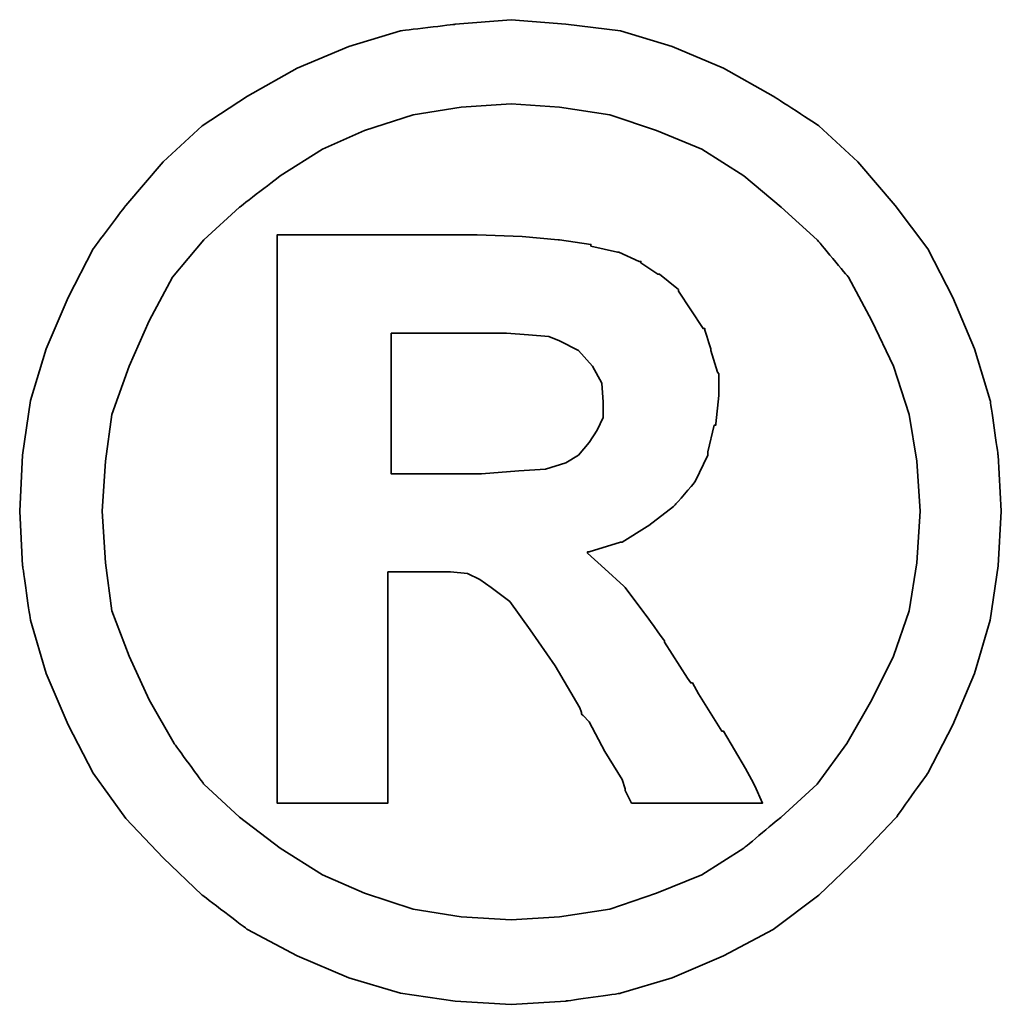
# Model space of a CAD drawing. Header units: millimetres. Extents: x 1821 to 2071, y 456 to 561.
# Tile 51 of 53: x 2023.65 to 2024.76, y 492.43 to 493.54. Entities that reach past the tile are written whole.
import ezdxf

# ---------------------------------------------------------------- set-up
doc = ezdxf.new("R2010")
doc.units = ezdxf.units.MM
doc.header["$LTSCALE"] = 0.2
doc.layers.add('layer 1', color=7, linetype='Continuous')

# ---------------------------------------------------------------- blocks, each defined once
blk = doc.blocks.new('TBI MOTION logo(完整正式版)')
at = {"layer": 'layer 1', "color": 22, "lineweight": 35}
for points, knots in [([(81.20634, 4.98624), (81.20634, 4.98624), (81.18649, 5.32862), (81.18649, 5.32862), (81.18649, 5.32862), (81.18649, 5.32862), (81.13886, 5.66206), (81.13886, 5.66206), (81.13886, 5.66206), (81.13886, 5.66206), (81.04359, 5.97764), (81.04359, 5.97764), (81.04359, 5.97764), (81.04359, 5.97764), (80.91061, 6.29124), (80.91061, 6.29124), (80.91061, 6.29124), (80.91061, 6.29124), (80.75778, 6.58697), (80.75778, 6.58697), (80.75778, 6.58697), (80.75778, 6.58697), (80.5593, 6.85294), (80.5593, 6.85294), (80.5593, 6.85294), (80.5593, 6.85294), (80.33105, 7.1189), (80.33105, 7.1189), (80.33105, 7.1189), (80.33105, 7.1189), (80.09287, 7.33921), (80.09287, 7.33921), (80.09287, 7.33921), (80.09287, 7.33921), (79.815, 7.51982), (79.815, 7.51982), (79.815, 7.51982), (79.815, 7.51982), (79.51133, 7.69051), (79.51133, 7.69051), (79.51133, 7.69051), (79.51133, 7.69051), (79.19773, 7.8235), (79.19773, 7.8235), (79.19773, 7.8235), (79.19773, 7.8235), (78.88215, 7.91877), (78.88215, 7.91877), (78.88215, 7.91877), (78.88215, 7.91877), (78.54871, 7.95846), (78.54871, 7.95846), (78.54871, 7.95846), (78.54871, 7.95846), (78.21526, 7.98625), (78.21526, 7.98625), (78.21526, 7.98625), (78.21526, 7.98625), (77.87388, 7.95846), (77.87388, 7.95846), (77.87388, 7.95846), (77.87388, 7.95846), (77.54044, 7.91877), (77.54044, 7.91877), (77.54044, 7.91877), (77.54044, 7.91877), (77.22485, 7.8235), (77.22485, 7.8235), (77.22485, 7.8235), (77.22485, 7.8235), (76.91027, 7.69051), (76.91027, 7.69051), (76.91027, 7.69051), (76.91027, 7.69051), (76.6056, 7.51982), (76.6056, 7.51982), (76.6056, 7.51982), (76.6056, 7.51982), (76.32972, 7.33921), (76.32972, 7.33921), (76.32972, 7.33921), (76.32972, 7.33921), (76.09154, 7.1189), (76.09154, 7.1189), (76.09154, 7.1189), (76.09154, 7.1189), (75.86329, 6.85294), (75.86329, 6.85294), (75.86329, 6.85294), (75.86329, 6.85294), (75.66382, 6.58697), (75.66382, 6.58697), (75.66382, 6.58697), (75.66382, 6.58697), (75.51099, 6.29124), (75.51099, 6.29124), (75.51099, 6.29124), (75.51099, 6.29124), (75.37702, 5.97764), (75.37702, 5.97764), (75.37702, 5.97764), (75.37702, 5.97764), (75.28175, 5.66206), (75.28175, 5.66206), (75.28175, 5.66206), (75.28175, 5.66206), (75.23411, 5.32862), (75.23411, 5.32862), (75.23411, 5.32862), (75.23411, 5.32862), (75.21625, 4.98624), (75.21625, 4.98624), (75.21625, 4.98624), (75.21625, 4.98624), (75.23411, 4.6528), (75.23411, 4.6528), (75.23411, 4.6528), (75.23411, 4.6528), (75.28175, 4.32035), (75.28175, 4.32035), (75.28175, 4.32035), (75.28175, 4.32035), (75.37702, 3.99583), (75.37702, 3.99583), (75.37702, 3.99583), (75.37702, 3.99583), (75.51099, 3.68224), (75.51099, 3.68224), (75.51099, 3.68224), (75.51099, 3.68224), (75.66382, 3.38749), (75.66382, 3.38749), (75.66382, 3.38749), (75.66382, 3.38749), (75.86329, 3.10963), (75.86329, 3.10963), (75.86329, 3.10963), (75.86329, 3.10963), (76.09154, 2.87145), (76.09154, 2.87145), (76.09154, 2.87145), (76.09154, 2.87145), (76.32972, 2.6432), (76.32972, 2.6432), (76.32972, 2.6432), (76.32972, 2.6432), (76.6056, 2.43381), (76.6056, 2.43381), (76.6056, 2.43381), (76.6056, 2.43381), (76.91027, 2.27205), (76.91027, 2.27205), (76.91027, 2.27205), (76.91027, 2.27205), (77.22485, 2.13906), (77.22485, 2.13906), (77.22485, 2.13906), (77.22485, 2.13906), (77.54044, 2.0438), (77.54044, 2.0438), (77.54044, 2.0438), (77.54044, 2.0438), (77.87388, 1.99616), (77.87388, 1.99616), (77.87388, 1.99616), (77.87388, 1.99616), (78.21526, 1.97631), (78.21526, 1.97631), (78.21526, 1.97631), (78.21526, 1.97631), (78.54871, 1.99616), (78.54871, 1.99616), (78.54871, 1.99616), (78.54871, 1.99616), (78.88215, 2.0438), (78.88215, 2.0438), (78.88215, 2.0438), (78.88215, 2.0438), (79.19773, 2.13906), (79.19773, 2.13906), (79.19773, 2.13906), (79.19773, 2.13906), (79.51133, 2.27205), (79.51133, 2.27205), (79.51133, 2.27205), (79.51133, 2.27205), (79.815, 2.43381), (79.815, 2.43381), (79.815, 2.43381), (79.815, 2.43381), (80.09287, 2.6432), (80.09287, 2.6432), (80.09287, 2.6432), (80.09287, 2.6432), (80.33105, 2.87145), (80.33105, 2.87145), (80.33105, 2.87145), (80.33105, 2.87145), (80.5593, 3.10963), (80.5593, 3.10963), (80.5593, 3.10963), (80.5593, 3.10963), (80.75778, 3.38749), (80.75778, 3.38749), (80.75778, 3.38749), (80.75778, 3.38749), (80.91061, 3.68224), (80.91061, 3.68224), (80.91061, 3.68224), (80.91061, 3.68224), (81.04359, 3.99583), (81.04359, 3.99583), (81.04359, 3.99583), (81.04359, 3.99583), (81.13886, 4.32035), (81.13886, 4.32035), (81.13886, 4.32035), (81.13886, 4.32035), (81.18649, 4.6528), (81.18649, 4.6528), (81.18649, 4.6528), (81.18649, 4.6528), (81.20634, 4.98624), (81.20634, 4.98624)], [0, 0, 0, 0, 0.0178571, 0.0178571, 0.0178571, 0.0178572, 0.0357143, 0.0357143, 0.0357143, 0.0357143, 0.0535714, 0.0535714, 0.0535714, 0.0535714, 0.0714286, 0.0714286, 0.0714286, 0.0714286, 0.0892857, 0.0892857, 0.0892857, 0.0892857, 0.1071429, 0.1071429, 0.1071429, 0.1071429, 0.125, 0.125, 0.125, 0.125, 0.1428571, 0.1428571, 0.1428571, 0.1428572, 0.1607143, 0.1607143, 0.1607143, 0.1607143, 0.1785714, 0.1785714, 0.1785714, 0.1785714, 0.1964286, 0.1964286, 0.1964286, 0.1964286, 0.2142857, 0.2142857, 0.2142857, 0.2142857, 0.2321429, 0.2321429, 0.2321429, 0.2321429, 0.25, 0.25, 0.25, 0.25, 0.2678571, 0.2678571, 0.2678571, 0.2678572, 0.2857143, 0.2857143, 0.2857143, 0.2857143, 0.3035714, 0.3035714, 0.3035714, 0.3035714, 0.3214286, 0.3214286, 0.3214286, 0.3214286, 0.3392857, 0.3392857, 0.3392857, 0.3392857, 0.3571429, 0.3571429, 0.3571429, 0.3571429, 0.375, 0.375, 0.375, 0.375, 0.3928571, 0.3928571, 0.3928571, 0.3928572, 0.4107143, 0.4107143, 0.4107143, 0.4107143, 0.4285714, 0.4285714, 0.4285714, 0.4285714, 0.4464286, 0.4464286, 0.4464286, 0.4464286, 0.4642857, 0.4642857, 0.4642857, 0.4642857, 0.4821429, 0.4821429, 0.4821429, 0.4821429, 0.5, 0.5, 0.5, 0.5, 0.5178571, 0.5178571, 0.5178571, 0.5178572, 0.5357143, 0.5357143, 0.5357143, 0.5357143, 0.5535714, 0.5535714, 0.5535714, 0.5535714, 0.5714286, 0.5714286, 0.5714286, 0.5714286, 0.5892857, 0.5892857, 0.5892857, 0.5892857, 0.6071429, 0.6071429, 0.6071429, 0.6071429, 0.625, 0.625, 0.625, 0.625, 0.6428571, 0.6428571, 0.6428571, 0.6428572, 0.6607143, 0.6607143, 0.6607143, 0.6607143, 0.6785714, 0.6785714, 0.6785714, 0.6785714, 0.6964286, 0.6964286, 0.6964286, 0.6964286, 0.7142857, 0.7142857, 0.7142857, 0.7142857, 0.7321429, 0.7321429, 0.7321429, 0.7321429, 0.75, 0.75, 0.75, 0.75, 0.7678571, 0.7678571, 0.7678571, 0.7678572, 0.7857143, 0.7857143, 0.7857143, 0.7857143, 0.8035714, 0.8035714, 0.8035714, 0.8035714, 0.8214286, 0.8214286, 0.8214286, 0.8214286, 0.8392857, 0.8392857, 0.8392857, 0.8392857, 0.8571429, 0.8571429, 0.8571429, 0.8571429, 0.875, 0.875, 0.875, 0.875, 0.8928571, 0.8928571, 0.8928571, 0.8928572, 0.9107143, 0.9107143, 0.9107143, 0.9107143, 0.9285714, 0.9285714, 0.9285714, 0.9285714, 0.9464286, 0.9464286, 0.9464286, 0.9464286, 0.9642857, 0.9642857, 0.9642857, 0.9642857, 0.9821429, 0.9821429, 0.9821429, 0.9821429, 1, 1, 1, 1]), ([(80.71014, 4.98624), (80.71014, 4.98624), (80.69129, 5.29091), (80.69129, 5.29091), (80.69129, 5.29091), (80.69129, 5.29091), (80.64464, 5.57672), (80.64464, 5.57672), (80.64464, 5.57672), (80.64464, 5.57672), (80.54937, 5.87245), (80.54937, 5.87245), (80.54937, 5.87245), (80.54937, 5.87245), (80.41639, 6.14833), (80.41639, 6.14833), (80.41639, 6.14833), (80.41639, 6.14833), (80.27349, 6.41429), (80.27349, 6.41429), (80.27349, 6.41429), (80.27349, 6.41429), (80.08295, 6.64255), (80.08295, 6.64255), (80.08295, 6.64255), (80.08295, 6.64255), (79.86264, 6.84301), (79.86264, 6.84301), (79.86264, 6.84301), (79.86264, 6.84301), (79.63439, 7.03355), (79.63439, 7.03355), (79.63439, 7.03355), (79.63439, 7.03355), (79.37835, 7.1963), (79.37835, 7.1963), (79.37835, 7.1963), (79.37835, 7.1963), (79.10246, 7.30944), (79.10246, 7.30944), (79.10246, 7.30944), (79.10246, 7.30944), (78.81665, 7.40471), (78.81665, 7.40471), (78.81665, 7.40471), (78.81665, 7.40471), (78.511, 7.45234), (78.511, 7.45234), (78.511, 7.45234), (78.511, 7.45234), (78.21526, 7.47219), (78.21526, 7.47219), (78.21526, 7.47219), (78.21526, 7.47219), (77.9106, 7.45234), (77.9106, 7.45234), (77.9106, 7.45234), (77.9106, 7.45234), (77.61685, 7.40471), (77.61685, 7.40471), (77.61685, 7.40471), (77.61685, 7.40471), (77.32012, 7.30944), (77.32012, 7.30944), (77.32012, 7.30944), (77.32012, 7.30944), (77.06309, 7.1963), (77.06309, 7.1963), (77.06309, 7.1963), (77.06309, 7.1963), (76.80606, 7.03355), (76.80606, 7.03355), (76.80606, 7.03355), (76.80606, 7.03355), (76.55797, 6.84301), (76.55797, 6.84301), (76.55797, 6.84301), (76.55797, 6.84301), (76.34063, 6.64255), (76.34063, 6.64255), (76.34063, 6.64255), (76.34063, 6.64255), (76.1491, 6.41429), (76.1491, 6.41429), (76.1491, 6.41429), (76.1491, 6.41429), (76.0062, 6.14833), (76.0062, 6.14833), (76.0062, 6.14833), (76.0062, 6.14833), (75.88314, 5.87245), (75.88314, 5.87245), (75.88314, 5.87245), (75.88314, 5.87245), (75.77794, 5.57672), (75.77794, 5.57672), (75.77794, 5.57672), (75.77794, 5.57672), (75.73924, 5.29091), (75.73924, 5.29091), (75.73924, 5.29091), (75.73924, 5.29091), (75.72039, 4.98624), (75.72039, 4.98624), (75.72039, 4.98624), (75.72039, 4.98624), (75.73924, 4.67165), (75.73924, 4.67165), (75.73924, 4.67165), (75.73924, 4.67165), (75.77794, 4.37791), (75.77794, 4.37791), (75.77794, 4.37791), (75.77794, 4.37791), (75.88314, 4.10102), (75.88314, 4.10102), (75.88314, 4.10102), (75.88314, 4.10102), (76.0062, 3.83407), (76.0062, 3.83407), (76.0062, 3.83407), (76.0062, 3.83407), (76.15902, 3.56811), (76.15902, 3.56811), (76.15902, 3.56811), (76.15902, 3.56811), (76.34063, 3.32001), (76.34063, 3.32001), (76.34063, 3.32001), (76.34063, 3.32001), (76.55797, 3.11955), (76.55797, 3.11955), (76.55797, 3.11955), (76.55797, 3.11955), (76.80606, 2.92901), (76.80606, 2.92901), (76.80606, 2.92901), (76.80606, 2.92901), (77.06309, 2.76725), (77.06309, 2.76725), (77.06309, 2.76725), (77.06309, 2.76725), (77.32012, 2.65412), (77.32012, 2.65412), (77.32012, 2.65412), (77.32012, 2.65412), (77.61685, 2.55786), (77.61685, 2.55786), (77.61685, 2.55786), (77.61685, 2.55786), (77.9106, 2.51022), (77.9106, 2.51022), (77.9106, 2.51022), (77.9106, 2.51022), (78.21526, 2.49137), (78.21526, 2.49137), (78.21526, 2.49137), (78.21526, 2.49137), (78.511, 2.51022), (78.511, 2.51022), (78.511, 2.51022), (78.511, 2.51022), (78.81665, 2.55786), (78.81665, 2.55786), (78.81665, 2.55786), (78.81665, 2.55786), (79.10246, 2.65412), (79.10246, 2.65412), (79.10246, 2.65412), (79.10246, 2.65412), (79.37835, 2.76725), (79.37835, 2.76725), (79.37835, 2.76725), (79.37835, 2.76725), (79.63439, 2.92901), (79.63439, 2.92901), (79.63439, 2.92901), (79.63439, 2.92901), (79.86264, 3.11955), (79.86264, 3.11955), (79.86264, 3.11955), (79.86264, 3.11955), (80.08295, 3.32001), (80.08295, 3.32001), (80.08295, 3.32001), (80.08295, 3.32001), (80.26356, 3.56811), (80.26356, 3.56811), (80.26356, 3.56811), (80.26356, 3.56811), (80.41639, 3.83407), (80.41639, 3.83407), (80.41639, 3.83407), (80.41639, 3.83407), (80.54937, 4.10102), (80.54937, 4.10102), (80.54937, 4.10102), (80.54937, 4.10102), (80.64464, 4.37791), (80.64464, 4.37791), (80.64464, 4.37791), (80.64464, 4.37791), (80.69129, 4.67165), (80.69129, 4.67165), (80.69129, 4.67165), (80.69129, 4.67165), (80.71014, 4.98624), (80.71014, 4.98624)], [0, 0, 0, 0, 0.0192308, 0.0192308, 0.0192308, 0.0192308, 0.0384615, 0.0384615, 0.0384615, 0.0384615, 0.0576923, 0.0576923, 0.0576923, 0.0576923, 0.0769231, 0.0769231, 0.0769231, 0.0769231, 0.0961538, 0.0961538, 0.0961538, 0.0961539, 0.1153846, 0.1153846, 0.1153846, 0.1153846, 0.1346154, 0.1346154, 0.1346154, 0.1346154, 0.1538462, 0.1538462, 0.1538462, 0.1538462, 0.1730769, 0.1730769, 0.1730769, 0.1730769, 0.1923077, 0.1923077, 0.1923077, 0.1923077, 0.2115385, 0.2115385, 0.2115385, 0.2115385, 0.2307692, 0.2307692, 0.2307692, 0.2307692, 0.25, 0.25, 0.25, 0.25, 0.2692308, 0.2692308, 0.2692308, 0.2692308, 0.2884615, 0.2884615, 0.2884615, 0.2884615, 0.3076923, 0.3076923, 0.3076923, 0.3076923, 0.3269231, 0.3269231, 0.3269231, 0.3269231, 0.3461538, 0.3461538, 0.3461538, 0.3461539, 0.3653846, 0.3653846, 0.3653846, 0.3653846, 0.3846154, 0.3846154, 0.3846154, 0.3846154, 0.4038462, 0.4038462, 0.4038462, 0.4038462, 0.4230769, 0.4230769, 0.4230769, 0.4230769, 0.4423077, 0.4423077, 0.4423077, 0.4423077, 0.4615385, 0.4615385, 0.4615385, 0.4615385, 0.4807692, 0.4807692, 0.4807692, 0.4807692, 0.5, 0.5, 0.5, 0.5, 0.5192308, 0.5192308, 0.5192308, 0.5192308, 0.5384615, 0.5384615, 0.5384615, 0.5384615, 0.5576923, 0.5576923, 0.5576923, 0.5576923, 0.5769231, 0.5769231, 0.5769231, 0.5769231, 0.5961538, 0.5961538, 0.5961538, 0.5961539, 0.6153846, 0.6153846, 0.6153846, 0.6153846, 0.6346154, 0.6346154, 0.6346154, 0.6346154, 0.6538462, 0.6538462, 0.6538462, 0.6538462, 0.6730769, 0.6730769, 0.6730769, 0.6730769, 0.6923077, 0.6923077, 0.6923077, 0.6923077, 0.7115385, 0.7115385, 0.7115385, 0.7115385, 0.7307692, 0.7307692, 0.7307692, 0.7307692, 0.75, 0.75, 0.75, 0.75, 0.7692308, 0.7692308, 0.7692308, 0.7692308, 0.7884615, 0.7884615, 0.7884615, 0.7884615, 0.8076923, 0.8076923, 0.8076923, 0.8076923, 0.8269231, 0.8269231, 0.8269231, 0.8269231, 0.8461538, 0.8461538, 0.8461538, 0.8461539, 0.8653846, 0.8653846, 0.8653846, 0.8653846, 0.8846154, 0.8846154, 0.8846154, 0.8846154, 0.9038462, 0.9038462, 0.9038462, 0.9038462, 0.9230769, 0.9230769, 0.9230769, 0.9230769, 0.9423077, 0.9423077, 0.9423077, 0.9423077, 0.9615385, 0.9615385, 0.9615385, 0.9615385, 0.9807692, 0.9807692, 0.9807692, 0.9807692, 1, 1, 1, 1]), ([(76.78721, 3.2823), (76.78721, 3.2823), (76.78721, 3.32001), (76.78721, 3.32001), (76.78721, 3.32001), (76.78721, 3.32001), (76.78721, 3.42422), (76.78721, 3.42422), (76.78721, 3.42422), (76.78721, 3.42422), (76.78721, 3.59689), (76.78721, 3.59689), (76.78721, 3.59689), (76.78721, 3.59689), (76.78721, 3.80529), (76.78721, 3.80529), (76.78721, 3.80529), (76.78721, 3.80529), (76.78721, 4.0524), (76.78721, 4.0524), (76.78721, 4.0524), (76.78721, 4.0524), (76.78721, 4.32035), (76.78721, 4.32035), (76.78721, 4.32035), (76.78721, 4.32035), (76.78721, 4.92868), (76.78721, 4.92868), (76.78721, 4.92868), (76.78721, 4.92868), (76.78721, 5.53801), (76.78721, 5.53801), (76.78721, 5.53801), (76.78721, 5.53801), (76.78721, 5.82482), (76.78721, 5.82482), (76.78721, 5.82482), (76.78721, 5.82482), (76.78721, 6.07291), (76.78721, 6.07291), (76.78721, 6.07291), (76.78721, 6.07291), (76.78721, 6.30017), (76.78721, 6.30017), (76.78721, 6.30017), (76.78721, 6.30017), (76.78721, 6.45399), (76.78721, 6.45399), (76.78721, 6.45399), (76.78721, 6.45399), (76.78721, 6.5572), (76.78721, 6.5572), (76.78721, 6.5572), (76.78721, 6.5572), (76.78721, 6.59689), (76.78721, 6.59689), (76.78721, 6.59689), (76.78721, 6.59689), (76.78721, 6.67232), (76.78721, 6.67232), (76.78721, 6.67232), (76.78721, 6.67232), (76.8537, 6.67232), (76.8537, 6.67232), (76.8537, 6.67232), (76.8537, 6.67232), (76.87355, 6.67232), (76.87355, 6.67232), (76.87355, 6.67232), (76.87355, 6.67232), (76.91027, 6.67232), (76.91027, 6.67232), (76.91027, 6.67232), (76.91027, 6.67232), (77.04424, 6.67232), (77.04424, 6.67232), (77.04424, 6.67232), (77.04424, 6.67232), (77.22485, 6.67232), (77.22485, 6.67232), (77.22485, 6.67232), (77.22485, 6.67232), (77.43524, 6.67232), (77.43524, 6.67232), (77.43524, 6.67232), (77.43524, 6.67232), (77.65357, 6.67232), (77.65357, 6.67232), (77.65357, 6.67232), (77.65357, 6.67232), (77.82625, 6.67232), (77.82625, 6.67232), (77.82625, 6.67232), (77.82625, 6.67232), (77.94037, 6.67232), (77.94037, 6.67232), (77.94037, 6.67232), (77.94037, 6.67232), (77.97709, 6.67232), (77.97709, 6.67232), (77.97709, 6.67232), (77.97709, 6.67232), (77.99694, 6.67232), (77.99694, 6.67232), (77.99694, 6.67232), (77.99694, 6.67232), (78.00686, 6.67232), (78.00686, 6.67232), (78.00686, 6.67232), (78.00686, 6.67232), (78.28275, 6.6624), (78.28275, 6.6624), (78.28275, 6.6624), (78.28275, 6.6624), (78.50107, 6.64255), (78.50107, 6.64255), (78.50107, 6.64255), (78.50107, 6.64255), (78.511, 6.64255), (78.511, 6.64255), (78.511, 6.64255), (78.511, 6.64255), (78.70154, 6.61476), (78.70154, 6.61476), (78.70154, 6.61476), (78.70154, 6.61476), (78.70154, 6.60483), (78.70154, 6.60483), (78.70154, 6.60483), (78.70154, 6.60483), (78.86429, 6.56713), (78.86429, 6.56713), (78.86429, 6.56713), (78.86429, 6.56713), (78.87223, 6.56713), (78.87223, 6.56713), (78.87223, 6.56713), (78.87223, 6.56713), (78.99727, 6.51056), (78.99727, 6.51056), (78.99727, 6.51056), (78.99727, 6.51056), (79.00719, 6.51056), (79.00719, 6.51056), (79.00719, 6.51056), (79.00719, 6.51056), (79.00719, 6.50162), (79.00719, 6.50162), (79.00719, 6.50162), (79.00719, 6.50162), (79.1104, 6.43415), (79.1104, 6.43415), (79.1104, 6.43415), (79.1104, 6.43415), (79.12132, 6.43415), (79.12132, 6.43415), (79.12132, 6.43415), (79.12132, 6.43415), (79.22552, 6.34781), (79.22552, 6.34781), (79.22552, 6.34781), (79.22552, 6.34781), (79.23544, 6.33888), (79.23544, 6.33888), (79.23544, 6.33888), (79.23544, 6.33888), (79.23544, 6.32895), (79.23544, 6.32895), (79.23544, 6.32895), (79.23544, 6.32895), (79.31087, 6.21483), (79.31087, 6.21483), (79.31087, 6.21483), (79.31087, 6.21483), (79.38629, 6.1007), (79.38629, 6.1007), (79.38629, 6.1007), (79.38629, 6.1007), (79.3972, 6.1007), (79.3972, 6.1007), (79.3972, 6.1007), (79.3972, 6.1007), (79.3972, 6.09078), (79.3972, 6.09078), (79.3972, 6.09078), (79.3972, 6.09078), (79.43392, 5.97764), (79.43392, 5.97764), (79.43392, 5.97764), (79.43392, 5.97764), (79.43392, 5.96772), (79.43392, 5.96772), (79.43392, 5.96772), (79.43392, 5.96772), (79.47362, 5.83474), (79.47362, 5.83474), (79.47362, 5.83474), (79.47362, 5.83474), (79.48156, 5.82482), (79.48156, 5.82482), (79.48156, 5.82482), (79.48156, 5.82482), (79.48156, 5.69977), (79.48156, 5.69977), (79.48156, 5.69977), (79.48156, 5.69977), (79.48156, 5.69183), (79.48156, 5.69183), (79.48156, 5.69183), (79.48156, 5.69183), (79.4637, 5.51915), (79.4637, 5.51915), (79.4637, 5.51915), (79.4637, 5.51915), (79.4637, 5.51122), (79.4637, 5.51122), (79.4637, 5.51122), (79.4637, 5.51122), (79.45377, 5.51122), (79.45377, 5.51122), (79.45377, 5.51122), (79.45377, 5.51122), (79.41507, 5.34847), (79.41507, 5.34847), (79.41507, 5.34847), (79.41507, 5.34847), (79.41507, 5.33854), (79.41507, 5.33854), (79.41507, 5.33854), (79.41507, 5.33854), (79.41507, 5.32862), (79.41507, 5.32862), (79.41507, 5.32862), (79.41507, 5.32862), (79.33865, 5.16785), (79.33865, 5.16785), (79.33865, 5.16785), (79.33865, 5.16785), (79.33071, 5.15693), (79.33071, 5.15693), (79.33071, 5.15693), (79.33071, 5.15693), (79.2156, 5.02495), (79.2156, 5.02495), (79.2156, 5.02495), (79.2156, 5.02495), (79.20567, 5.01502), (79.20567, 5.01502), (79.20567, 5.01502), (79.20567, 5.01502), (79.05483, 4.89991), (79.05483, 4.89991), (79.05483, 4.89991), (79.05483, 4.89991), (79.04491, 4.89197), (79.04491, 4.89197), (79.04491, 4.89197), (79.04491, 4.89197), (78.89208, 4.7967), (78.89208, 4.7967), (78.89208, 4.7967), (78.89208, 4.7967), (78.88215, 4.7967), (78.88215, 4.7967), (78.88215, 4.7967), (78.88215, 4.7967), (78.69161, 4.73913), (78.69161, 4.73913), (78.69161, 4.73913), (78.69161, 4.73913), (78.68169, 4.73913), (78.68169, 4.73913), (78.68169, 4.73913), (78.68169, 4.73913), (78.68169, 4.72921), (78.68169, 4.72921), (78.68169, 4.72921), (78.68169, 4.72921), (78.78688, 4.63394), (78.78688, 4.63394), (78.78688, 4.63394), (78.78688, 4.63394), (78.902, 4.52875), (78.902, 4.52875), (78.902, 4.52875), (78.902, 4.52875), (78.91093, 4.52081), (78.91093, 4.52081), (78.91093, 4.52081), (78.91093, 4.52081), (79.02506, 4.36798), (79.02506, 4.36798), (79.02506, 4.36798), (79.02506, 4.36798), (79.1501, 4.1953), (79.1501, 4.1953), (79.1501, 4.1953), (79.1501, 4.1953), (79.1501, 4.18736), (79.1501, 4.18736), (79.1501, 4.18736), (79.1501, 4.18736), (79.29201, 3.96705), (79.29201, 3.96705), (79.29201, 3.96705), (79.29201, 3.96705), (79.31087, 3.93828), (79.31087, 3.93828), (79.31087, 3.93828), (79.31087, 3.93828), (79.32079, 3.93828), (79.32079, 3.93828), (79.32079, 3.93828), (79.32079, 3.93828), (79.3585, 3.87178), (79.3585, 3.87178), (79.3585, 3.87178), (79.3585, 3.87178), (79.50141, 3.64353), (79.50141, 3.64353), (79.50141, 3.64353), (79.50141, 3.64353), (79.51133, 3.64353), (79.51133, 3.64353), (79.51133, 3.64353), (79.51133, 3.64353), (79.64431, 3.41528), (79.64431, 3.41528), (79.64431, 3.41528), (79.64431, 3.41528), (79.68202, 3.3478), (79.68202, 3.3478), (79.68202, 3.3478), (79.68202, 3.3478), (79.70187, 3.31009), (79.70187, 3.31009), (79.70187, 3.31009), (79.70187, 3.31009), (79.7495, 3.2049), (79.7495, 3.2049), (79.7495, 3.2049), (79.7495, 3.2049), (79.64431, 3.2049), (79.64431, 3.2049), (79.64431, 3.2049), (79.64431, 3.2049), (79.62546, 3.2049), (79.62546, 3.2049), (79.62546, 3.2049), (79.62546, 3.2049), (79.53912, 3.2049), (79.53912, 3.2049), (79.53912, 3.2049), (79.53912, 3.2049), (79.31087, 3.2049), (79.31087, 3.2049), (79.31087, 3.2049), (79.31087, 3.2049), (79.08262, 3.2049), (79.08262, 3.2049), (79.08262, 3.2049), (79.08262, 3.2049), (79.00719, 3.2049), (79.00719, 3.2049), (79.00719, 3.2049), (79.00719, 3.2049), (78.98735, 3.2049), (78.98735, 3.2049), (78.98735, 3.2049), (78.98735, 3.2049), (78.94964, 3.2049), (78.94964, 3.2049), (78.94964, 3.2049), (78.94964, 3.2049), (78.92979, 3.24459), (78.92979, 3.24459), (78.92979, 3.24459), (78.92979, 3.24459), (78.91093, 3.2823), (78.91093, 3.2823), (78.91093, 3.2823), (78.91093, 3.2823), (78.91093, 3.29223), (78.91093, 3.29223), (78.91093, 3.29223), (78.91093, 3.29223), (78.89208, 3.3478), (78.89208, 3.3478), (78.89208, 3.3478), (78.89208, 3.3478), (78.78688, 3.52048), (78.78688, 3.52048), (78.78688, 3.52048), (78.78688, 3.52048), (78.69161, 3.7001), (78.69161, 3.7001), (78.69161, 3.7001), (78.69161, 3.7001), (78.6539, 3.7388), (78.6539, 3.7388), (78.6539, 3.7388), (78.6539, 3.7388), (78.64398, 3.74873), (78.64398, 3.74873), (78.64398, 3.74873), (78.64398, 3.74873), (78.64398, 3.75766), (78.64398, 3.75766), (78.64398, 3.75766), (78.64398, 3.75766), (78.63405, 3.78644), (78.63405, 3.78644), (78.63405, 3.78644), (78.63405, 3.78644), (78.48321, 4.04347), (78.48321, 4.04347), (78.48321, 4.04347), (78.48321, 4.04347), (78.33038, 4.2618), (78.33038, 4.2618), (78.33038, 4.2618), (78.33038, 4.2618), (78.20732, 4.43447), (78.20732, 4.43447), (78.20732, 4.43447), (78.20732, 4.43447), (78.09221, 4.52081), (78.09221, 4.52081), (78.09221, 4.52081), (78.09221, 4.52081), (78.02472, 4.56845), (78.02472, 4.56845), (78.02472, 4.56845), (78.02472, 4.56845), (77.9493, 4.60616), (77.9493, 4.60616), (77.9493, 4.60616), (77.9493, 4.60616), (77.8451, 4.61608), (77.8451, 4.61608), (77.8451, 4.61608), (77.8451, 4.61608), (77.71113, 4.61608), (77.71113, 4.61608), (77.71113, 4.61608), (77.71113, 4.61608), (77.69128, 4.61608), (77.69128, 4.61608), (77.69128, 4.61608), (77.69128, 4.61608), (77.67342, 4.61608), (77.67342, 4.61608), (77.67342, 4.61608), (77.67342, 4.61608), (77.5583, 4.61608), (77.5583, 4.61608), (77.5583, 4.61608), (77.5583, 4.61608), (77.46303, 4.61608), (77.46303, 4.61608), (77.46303, 4.61608), (77.46303, 4.61608), (77.46303, 4.54761), (77.46303, 4.54761), (77.46303, 4.54761), (77.46303, 4.54761), (77.46303, 4.47318), (77.46303, 4.47318), (77.46303, 4.47318), (77.46303, 4.47318), (77.46303, 4.24294), (77.46303, 4.24294), (77.46303, 4.24294), (77.46303, 4.24294), (77.46303, 3.99583), (77.46303, 3.99583), (77.46303, 3.99583), (77.46303, 3.99583), (77.46303, 3.72888), (77.46303, 3.72888), (77.46303, 3.72888), (77.46303, 3.72888), (77.46303, 3.51055), (77.46303, 3.51055), (77.46303, 3.51055), (77.46303, 3.51055), (77.46303, 3.42422), (77.46303, 3.42422), (77.46303, 3.42422), (77.46303, 3.42422), (77.46303, 3.35773), (77.46303, 3.35773), (77.46303, 3.35773), (77.46303, 3.35773), (77.46303, 3.30017), (77.46303, 3.30017), (77.46303, 3.30017), (77.46303, 3.30017), (77.46303, 3.2823), (77.46303, 3.2823), (77.46303, 3.2823), (77.46303, 3.2823), (77.46303, 3.2049), (77.46303, 3.2049), (77.46303, 3.2049), (77.46303, 3.2049), (77.39753, 3.2049), (77.39753, 3.2049), (77.39753, 3.2049), (77.39753, 3.2049), (77.37768, 3.2049), (77.37768, 3.2049), (77.37768, 3.2049), (77.37768, 3.2049), (77.32012, 3.2049), (77.32012, 3.2049), (77.32012, 3.2049), (77.32012, 3.2049), (77.12165, 3.2049), (77.12165, 3.2049), (77.12165, 3.2049), (77.12165, 3.2049), (76.94897, 3.2049), (76.94897, 3.2049), (76.94897, 3.2049), (76.94897, 3.2049), (76.8924, 3.2049), (76.8924, 3.2049), (76.8924, 3.2049), (76.8924, 3.2049), (76.8537, 3.2049), (76.8537, 3.2049), (76.8537, 3.2049), (76.8537, 3.2049), (76.78721, 3.2049), (76.78721, 3.2049), (76.78721, 3.2049), (76.78721, 3.2049), (76.78721, 3.2823), (76.78721, 3.2823)], [0, 0, 0, 0, 0.0074074, 0.0074074, 0.0074074, 0.0074074, 0.0148148, 0.0148148, 0.0148148, 0.0148148, 0.0222222, 0.0222222, 0.0222222, 0.0222222, 0.0296296, 0.0296296, 0.0296296, 0.0296296, 0.037037, 0.037037, 0.037037, 0.037037, 0.0444444, 0.0444444, 0.0444444, 0.0444445, 0.0518519, 0.0518519, 0.0518519, 0.0518519, 0.0592593, 0.0592593, 0.0592593, 0.0592593, 0.0666667, 0.0666667, 0.0666667, 0.0666667, 0.0740741, 0.0740741, 0.0740741, 0.0740741, 0.0814815, 0.0814815, 0.0814815, 0.0814815, 0.0888889, 0.0888889, 0.0888889, 0.0888889, 0.0962963, 0.0962963, 0.0962963, 0.0962963, 0.1037037, 0.1037037, 0.1037037, 0.1037037, 0.1111111, 0.1111111, 0.1111111, 0.1111111, 0.1185185, 0.1185185, 0.1185185, 0.1185185, 0.1259259, 0.1259259, 0.1259259, 0.1259259, 0.1333333, 0.1333333, 0.1333333, 0.1333333, 0.1407407, 0.1407407, 0.1407407, 0.1407408, 0.1481481, 0.1481481, 0.1481481, 0.1481482, 0.1555556, 0.1555556, 0.1555556, 0.1555556, 0.162963, 0.162963, 0.162963, 0.162963, 0.1703704, 0.1703704, 0.1703704, 0.1703704, 0.1777778, 0.1777778, 0.1777778, 0.1777778, 0.1851852, 0.1851852, 0.1851852, 0.1851852, 0.1925926, 0.1925926, 0.1925926, 0.1925926, 0.2, 0.2, 0.2, 0.2, 0.2074074, 0.2074074, 0.2074074, 0.2074074, 0.2148148, 0.2148148, 0.2148148, 0.2148148, 0.2222222, 0.2222222, 0.2222222, 0.2222222, 0.2296296, 0.2296296, 0.2296296, 0.2296296, 0.237037, 0.237037, 0.237037, 0.237037, 0.2444444, 0.2444444, 0.2444444, 0.2444445, 0.2518519, 0.2518519, 0.2518519, 0.2518519, 0.2592593, 0.2592593, 0.2592593, 0.2592593, 0.2666667, 0.2666667, 0.2666667, 0.2666667, 0.2740741, 0.2740741, 0.2740741, 0.2740741, 0.2814815, 0.2814815, 0.2814815, 0.2814815, 0.2888889, 0.2888889, 0.2888889, 0.2888889, 0.2962963, 0.2962963, 0.2962963, 0.2962963, 0.3037037, 0.3037037, 0.3037037, 0.3037037, 0.3111111, 0.3111111, 0.3111111, 0.3111111, 0.3185185, 0.3185185, 0.3185185, 0.3185185, 0.3259259, 0.3259259, 0.3259259, 0.3259259, 0.3333333, 0.3333333, 0.3333333, 0.3333333, 0.3407407, 0.3407407, 0.3407407, 0.3407408, 0.3481481, 0.3481481, 0.3481481, 0.3481482, 0.3555556, 0.3555556, 0.3555556, 0.3555556, 0.362963, 0.362963, 0.362963, 0.362963, 0.3703704, 0.3703704, 0.3703704, 0.3703704, 0.3777778, 0.3777778, 0.3777778, 0.3777778, 0.3851852, 0.3851852, 0.3851852, 0.3851852, 0.3925926, 0.3925926, 0.3925926, 0.3925926, 0.4, 0.4, 0.4, 0.4, 0.4074074, 0.4074074, 0.4074074, 0.4074074, 0.4148148, 0.4148148, 0.4148148, 0.4148148, 0.4222222, 0.4222222, 0.4222222, 0.4222222, 0.4296296, 0.4296296, 0.4296296, 0.4296296, 0.437037, 0.437037, 0.437037, 0.437037, 0.4444444, 0.4444444, 0.4444444, 0.4444445, 0.4518519, 0.4518519, 0.4518519, 0.4518519, 0.4592593, 0.4592593, 0.4592593, 0.4592593, 0.4666667, 0.4666667, 0.4666667, 0.4666667, 0.4740741, 0.4740741, 0.4740741, 0.4740741, 0.4814815, 0.4814815, 0.4814815, 0.4814815, 0.4888889, 0.4888889, 0.4888889, 0.4888889, 0.4962963, 0.4962963, 0.4962963, 0.4962963, 0.5037037, 0.5037037, 0.5037037, 0.5037037, 0.5111111, 0.5111111, 0.5111111, 0.5111111, 0.5185185, 0.5185185, 0.5185185, 0.5185185, 0.5259259, 0.5259259, 0.5259259, 0.5259259, 0.5333333, 0.5333333, 0.5333333, 0.5333333, 0.5407407, 0.5407407, 0.5407407, 0.5407408, 0.5481481, 0.5481481, 0.5481481, 0.5481482, 0.5555556, 0.5555556, 0.5555556, 0.5555556, 0.562963, 0.562963, 0.562963, 0.562963, 0.5703704, 0.5703704, 0.5703704, 0.5703704, 0.5777778, 0.5777778, 0.5777778, 0.5777778, 0.5851852, 0.5851852, 0.5851852, 0.5851852, 0.5925926, 0.5925926, 0.5925926, 0.5925926, 0.6, 0.6, 0.6, 0.6, 0.6074074, 0.6074074, 0.6074074, 0.6074074, 0.6148148, 0.6148148, 0.6148148, 0.6148148, 0.6222222, 0.6222222, 0.6222222, 0.6222222, 0.6296296, 0.6296296, 0.6296296, 0.6296296, 0.637037, 0.637037, 0.637037, 0.637037, 0.6444444, 0.6444444, 0.6444444, 0.6444445, 0.6518519, 0.6518519, 0.6518519, 0.6518519, 0.6592593, 0.6592593, 0.6592593, 0.6592593, 0.6666667, 0.6666667, 0.6666667, 0.6666667, 0.6740741, 0.6740741, 0.6740741, 0.6740741, 0.6814815, 0.6814815, 0.6814815, 0.6814815, 0.6888889, 0.6888889, 0.6888889, 0.6888889, 0.6962963, 0.6962963, 0.6962963, 0.6962963, 0.7037037, 0.7037037, 0.7037037, 0.7037037, 0.7111111, 0.7111111, 0.7111111, 0.7111111, 0.7185185, 0.7185185, 0.7185185, 0.7185185, 0.7259259, 0.7259259, 0.7259259, 0.7259259, 0.7333333, 0.7333333, 0.7333333, 0.7333333, 0.7407407, 0.7407407, 0.7407407, 0.7407408, 0.7481481, 0.7481481, 0.7481481, 0.7481482, 0.7555556, 0.7555556, 0.7555556, 0.7555556, 0.762963, 0.762963, 0.762963, 0.762963, 0.7703704, 0.7703704, 0.7703704, 0.7703704, 0.7777778, 0.7777778, 0.7777778, 0.7777778, 0.7851852, 0.7851852, 0.7851852, 0.7851852, 0.7925926, 0.7925926, 0.7925926, 0.7925926, 0.8, 0.8, 0.8, 0.8, 0.8074074, 0.8074074, 0.8074074, 0.8074074, 0.8148148, 0.8148148, 0.8148148, 0.8148148, 0.8222222, 0.8222222, 0.8222222, 0.8222222, 0.8296296, 0.8296296, 0.8296296, 0.8296296, 0.837037, 0.837037, 0.837037, 0.837037, 0.8444444, 0.8444444, 0.8444444, 0.8444445, 0.8518519, 0.8518519, 0.8518519, 0.8518519, 0.8592593, 0.8592593, 0.8592593, 0.8592593, 0.8666667, 0.8666667, 0.8666667, 0.8666667, 0.8740741, 0.8740741, 0.8740741, 0.8740741, 0.8814815, 0.8814815, 0.8814815, 0.8814815, 0.8888889, 0.8888889, 0.8888889, 0.8888889, 0.8962963, 0.8962963, 0.8962963, 0.8962963, 0.9037037, 0.9037037, 0.9037037, 0.9037037, 0.9111111, 0.9111111, 0.9111111, 0.9111111, 0.9185185, 0.9185185, 0.9185185, 0.9185185, 0.9259259, 0.9259259, 0.9259259, 0.9259259, 0.9333333, 0.9333333, 0.9333333, 0.9333333, 0.9407407, 0.9407407, 0.9407407, 0.9407408, 0.9481481, 0.9481481, 0.9481481, 0.9481482, 0.9555556, 0.9555556, 0.9555556, 0.9555556, 0.962963, 0.962963, 0.962963, 0.962963, 0.9703704, 0.9703704, 0.9703704, 0.9703704, 0.9777778, 0.9777778, 0.9777778, 0.9777778, 0.9851852, 0.9851852, 0.9851852, 0.9851852, 0.9925926, 0.9925926, 0.9925926, 0.9925926, 1, 1, 1, 1]), ([(77.48288, 6.07291), (77.48288, 6.07291), (77.48288, 5.99551), (77.48288, 5.99551), (77.48288, 5.99551), (77.48288, 5.99551), (77.48288, 5.82482), (77.48288, 5.82482), (77.48288, 5.82482), (77.48288, 5.82482), (77.48288, 5.63328), (77.48288, 5.63328), (77.48288, 5.63328), (77.48288, 5.63328), (77.48288, 5.46358), (77.48288, 5.46358), (77.48288, 5.46358), (77.48288, 5.46358), (77.48288, 5.29091), (77.48288, 5.29091), (77.48288, 5.29091), (77.48288, 5.29091), (77.48288, 5.21449), (77.48288, 5.21449), (77.48288, 5.21449), (77.48288, 5.21449), (77.50074, 5.21449), (77.50074, 5.21449), (77.50074, 5.21449), (77.50074, 5.21449), (77.71113, 5.21449), (77.71113, 5.21449), (77.71113, 5.21449), (77.71113, 5.21449), (77.94037, 5.21449), (77.94037, 5.21449), (77.94037, 5.21449), (77.94037, 5.21449), (78.01579, 5.21449), (78.01579, 5.21449), (78.01579, 5.21449), (78.01579, 5.21449), (78.03465, 5.21449), (78.03465, 5.21449), (78.03465, 5.21449), (78.03465, 5.21449), (78.2629, 5.23335), (78.2629, 5.23335), (78.2629, 5.23335), (78.2629, 5.23335), (78.42565, 5.24327), (78.42565, 5.24327), (78.42565, 5.24327), (78.42565, 5.24327), (78.54871, 5.28098), (78.54871, 5.28098), (78.54871, 5.28098), (78.54871, 5.28098), (78.62611, 5.32862), (78.62611, 5.32862), (78.62611, 5.32862), (78.62611, 5.32862), (78.69161, 5.40503), (78.69161, 5.40503), (78.69161, 5.40503), (78.69161, 5.40503), (78.73925, 5.48145), (78.73925, 5.48145), (78.73925, 5.48145), (78.73925, 5.48145), (78.77696, 5.55885), (78.77696, 5.55885), (78.77696, 5.55885), (78.77696, 5.55885), (78.77696, 5.65214), (78.77696, 5.65214), (78.77696, 5.65214), (78.77696, 5.65214), (78.76902, 5.76726), (78.76902, 5.76726), (78.76902, 5.76726), (78.76902, 5.76726), (78.71146, 5.87245), (78.71146, 5.87245), (78.71146, 5.87245), (78.71146, 5.87245), (78.62611, 5.96772), (78.62611, 5.96772), (78.62611, 5.96772), (78.62611, 5.96772), (78.511, 6.02528), (78.511, 6.02528), (78.511, 6.02528), (78.511, 6.02528), (78.44451, 6.05306), (78.44451, 6.05306), (78.44451, 6.05306), (78.44451, 6.05306), (78.32046, 6.06299), (78.32046, 6.06299), (78.32046, 6.06299), (78.32046, 6.06299), (78.18748, 6.07291), (78.18748, 6.07291), (78.18748, 6.07291), (78.18748, 6.07291), (77.99694, 6.07291), (77.99694, 6.07291), (77.99694, 6.07291), (77.99694, 6.07291), (77.97709, 6.07291), (77.97709, 6.07291), (77.97709, 6.07291), (77.97709, 6.07291), (77.90167, 6.07291), (77.90167, 6.07291), (77.90167, 6.07291), (77.90167, 6.07291), (77.69128, 6.07291), (77.69128, 6.07291), (77.69128, 6.07291), (77.69128, 6.07291), (77.50074, 6.07291), (77.50074, 6.07291), (77.50074, 6.07291), (77.50074, 6.07291), (77.48288, 6.07291), (77.48288, 6.07291)], [0, 0, 0, 0, 0.03125, 0.03125, 0.03125, 0.03125, 0.0625, 0.0625, 0.0625, 0.0625, 0.09375, 0.09375, 0.09375, 0.09375, 0.125, 0.125, 0.125, 0.125, 0.15625, 0.15625, 0.15625, 0.15625, 0.1875, 0.1875, 0.1875, 0.1875, 0.21875, 0.21875, 0.21875, 0.21875, 0.25, 0.25, 0.25, 0.25, 0.28125, 0.28125, 0.28125, 0.28125, 0.3125, 0.3125, 0.3125, 0.3125, 0.34375, 0.34375, 0.34375, 0.34375, 0.375, 0.375, 0.375, 0.375, 0.40625, 0.40625, 0.40625, 0.40625, 0.4375, 0.4375, 0.4375, 0.4375, 0.46875, 0.46875, 0.46875, 0.46875, 0.5, 0.5, 0.5, 0.5, 0.53125, 0.53125, 0.53125, 0.53125, 0.5625, 0.5625, 0.5625, 0.5625, 0.59375, 0.59375, 0.59375, 0.59375, 0.625, 0.625, 0.625, 0.625, 0.65625, 0.65625, 0.65625, 0.65625, 0.6875, 0.6875, 0.6875, 0.6875, 0.71875, 0.71875, 0.71875, 0.71875, 0.75, 0.75, 0.75, 0.75, 0.78125, 0.78125, 0.78125, 0.78125, 0.8125, 0.8125, 0.8125, 0.8125, 0.84375, 0.84375, 0.84375, 0.84375, 0.875, 0.875, 0.875, 0.875, 0.90625, 0.90625, 0.90625, 0.90625, 0.9375, 0.9375, 0.9375, 0.9375, 0.96875, 0.96875, 0.96875, 0.96875, 1, 1, 1, 1])]:
    blk.add_open_spline(points, degree=3, knots=knots, dxfattribs=at)

msp = doc.modelspace()

# ---------------------------------------------------------------- block references
at = {"xscale": 0.1852549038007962, "yscale": 0.1852549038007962, "zscale": 0.1852549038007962}
msp.add_blockref('TBI MOTION logo(完整正式版)', (2009.7144, 492.063), dxfattribs=at)

doc.saveas('drawing.dxf')
